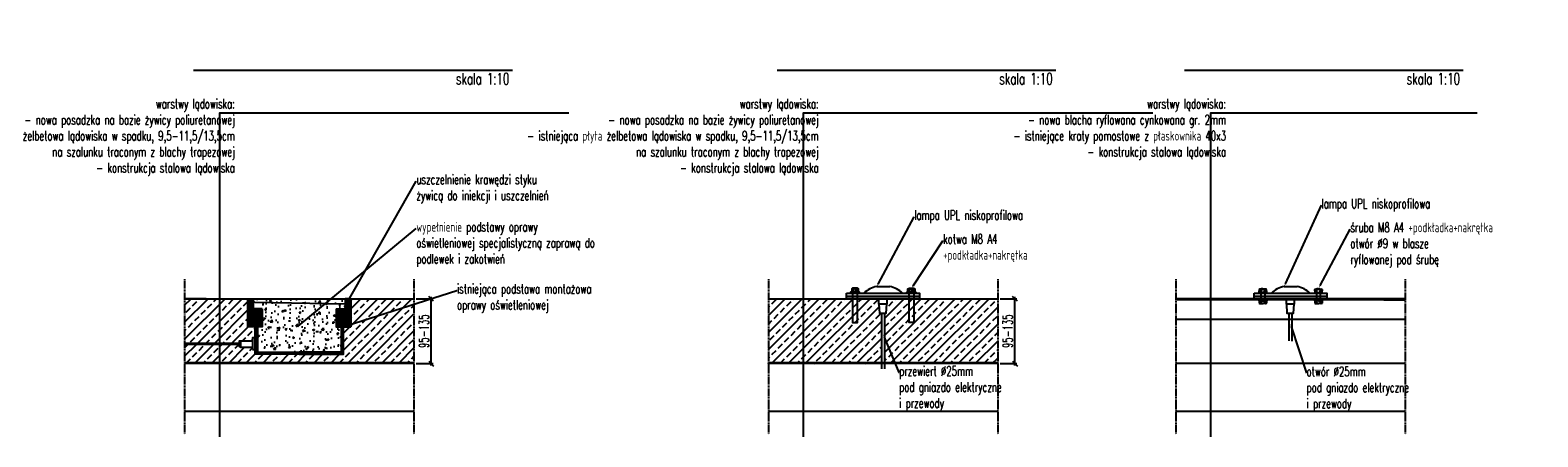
# Model space of a CAD drawing. Header units: millimetres. Extents: x -303 to 588072, y -379 to 357555.
# Tile 55 of 88: x 579715 to 582853, y 340230 to 341077. Entities that reach past the tile are written whole.
import ezdxf
from ezdxf import colors
from ezdxf.entities.mleader import LeaderData, LeaderLine
from ezdxf.math import Vec2, Vec3

# ---------------------------------------------------------------- set-up
doc = ezdxf.new("R2010")
doc.units = ezdxf.units.MM
doc.header["$LTSCALE"] = 0.15
doc.header["$MEASUREMENT"] = 0
doc.header["$PDSIZE"] = -5
doc.linetypes.add('DASHED', pattern=[19.05, 12.7, -6.35])
for name, color, linetype in [('1', 2, 'Continuous'), ('2', 4, 'DASHED'), ('3', 4, 'Continuous'), ('5', 8, 'Continuous'), ('RFD_5', 8, 'Continuous')]:
    doc.layers.add(name, color=color, linetype=linetype)
doc.styles.add('1.10', font='simplex.shx', dxfattribs={"width": 0.65, "height": 20})
doc.styles.get("Standard").update_dxf_attribs({"font": 'simplex.shx', "width": 0.75})
doc.styles.add('txt3', font='simplex.shx', dxfattribs={"width": 0.75, "height": 20})
doc.dimstyles.new('1.10', dxfattribs={"dimscale": 0.1, "dimtxt": 20, "dimasz": 100, "dimexe": 40, "dimexo": 50, "dimgap": 20, "dimtad": 0, "dimdec": 0, "dimrnd": 0.5, "dimdsep": 46, "dimtxsty": '1.10', "dimblk1": 'OBLIQUE', "dimblk2": 'OBLIQUE', "dimsah": 1, "dimcen": 8, "dimdle": 40, "dimclrd": 256, "dimclrt": 4, "dimadec": 1, "dimazin": 2, "dimtm": 1e-09, "dimtfac": 0.75, "dimtdec": 0, "dimtmove": 0, "dimatfit": 3, "dimfxl": 0, "dimtvp": 0.75, "dimtolj": 1, "dimtzin": 0, "dimlwd": -1, "dimarcsym": 0})
pattern_1 = [(45, (581960.6303, 340967.9877), (-2.2097087, 2.2097087), [])]
pattern_2 = [(45, (580178.90677, 340515.6915), (-0.3535534, 0.3535534), [])]

# ---------------------------------------------------------------- blocks, each defined once
blk = doc.blocks.new('_Oblique')
at = {"color": 0, "linetype": 'ByBlock', "lineweight": -2}
blk.add_line((-0.5, -0.5), (0.5, 0.5), dxfattribs=at)
blk = doc.blocks.new('*D1843')
at = {"layer": '5'}
blk.add_line((580549.6, 340378.4), (580549.6, 340521.4), dxfattribs=at)
at = {"layer": '5', "color": 0, "lineweight": -2}
for p, q in [((580518.8, 340517.4), (580553.6, 340517.4)), ((580518.8, 340382.4), (580553.6, 340382.4))]:
    blk.add_line(p, q, dxfattribs=at)
at = {"layer": 'Defpoints', "color": 0, "linetype": 'DASHED', "lineweight": 30}
for p in [(580513.8, 340517.4), (580549.6, 340517.4), (580513.8, 340382.4)]:
    blk.add_point(p, dxfattribs=at)
at = {"layer": '5', "linetype": 'DASHED', "xscale": 10, "yscale": 10, "zscale": 10}
for p, rotation in [((580549.6, 340517.4), 90), ((580549.6, 340382.4), 270)]:
    blk.add_blockref('_Oblique', p, dxfattribs=dict(at, rotation=rotation))
at = {"layer": '5', "color": 4, "linetype": 'DASHED', "lineweight": -2, "insert": (580534.6, 340449.9), "char_height": 20, "attachment_point": 5, "rotation": 90, "style": '1.10'}
blk.add_mtext('\\A1;95-135', dxfattribs=at)
blk = doc.blocks.new('*D1864')
at = {"layer": '5'}
blk.add_line((581764.8, 340378.4), (581764.8, 340521.4), dxfattribs=at)
at = {"layer": '5', "color": 0, "lineweight": -2}
for p, q in [((581733.9, 340517.4), (581768.8, 340517.4)), ((581733.9, 340382.4), (581768.8, 340382.4))]:
    blk.add_line(p, q, dxfattribs=at)
at = {"layer": 'Defpoints', "color": 0, "lineweight": 80}
for p in [(581728.9, 340517.4), (581764.8, 340517.4), (581728.9, 340382.4)]:
    blk.add_point(p, dxfattribs=at)
at = {"layer": '5', "xscale": 10, "yscale": 10, "zscale": 10}
for p, rotation in [((581764.8, 340517.4), 90), ((581764.8, 340382.4), 270)]:
    blk.add_blockref('_Oblique', p, dxfattribs=dict(at, rotation=rotation))
at = {"layer": '5', "color": 4, "lineweight": -2, "insert": (581749.8, 340449.9), "char_height": 20, "attachment_point": 5, "rotation": 90, "style": '1.10'}
blk.add_mtext('\\A1;95-135', dxfattribs=at)
blk = doc.blocks.new('DIN934 M8')
at = {"color": 0, "linetype": 'ByBlock'}
for p, q in [((0.6, 7.5), (0, 6.5)), ((0, 6.5), (0, -6.5)), ((3.4, 7.5), (0.6, 7.5)), ((0.6, 3.8), (3.4, 3.8)), ((3.4, 7.5), (6.2, 7.5)), ((6.2, 3.8), (3.4, 3.8)), ((6.2, 7.5), (6.8, 6.5)), ((6.8, 6.5), (6.8, -6.5)), ((0, -6.5), (0.6, -7.5)), ((0.6, -3.8), (3.4, -3.8)), ((0.6, -7.5), (3.4, -7.5)), ((6.2, -3.8), (3.4, -3.8)), ((6.2, -7.5), (3.4, -7.5)), ((6.8, -6.5), (6.2, -7.5))]:
    blk.add_line(p, q, dxfattribs=at)
for centre, radius, start, end in [((3.2, 5.6), 3.25, 144.7356, 215.2644), ((13, 0), 13, 163.2214, 196.7786), ((3.6, 5.6), 3.25, 324.7356, 35.2644), ((-6.2, 0), 13, 343.2214, 16.7786), ((3.2, -5.6), 3.25, 144.7356, 215.2644), ((3.6, -5.6), 3.25, 324.7356, 35.2644)]:
    blk.add_arc(centre, radius, start, end, dxfattribs=at)
blk = doc.blocks.new('DIN125A M8')
at = {"color": 0, "linetype": 'ByBlock'}
for p, q in [((0, 8), (1.6, 8)), ((0, 8), (0, -8)), ((0, 4.2), (1.6, 4.2)), ((1.6, 8), (1.6, -8)), ((0, -4.2), (1.6, -4.2)), ((0, -8), (1.6, -8))]:
    blk.add_line(p, q, dxfattribs=at)

msp = doc.modelspace()

# ---------------------------------------------------------------- hatches: boundary and pattern name
at = {"layer": '1'}
h = msp.add_hatch(dxfattribs=at)
h.set_pattern_fill('ANSI33', color=104, scale=100)
h.set_pattern_definition([(45, (1025.672, 0), (-17.6776695, 17.6776695), []), (45, (1043.35, 0), (-17.6776695, 17.6776695), [12.5, -6.25])])
h.paths.add_polyline_path([(580109.67, 340384.35), (580109.67, 340422.45), (580150.01, 340422.45), (580150.01, 340418.07), (580153.72, 340418.07), (580153.72, 340415.96), (580177.72, 340415.96), (580177.72, 340411.91), (580183.22, 340411.91), (580183.22, 340402.01), (580275.22, 340402.01), (580367.22, 340402.01), (580367.22, 340459.01), (580382.72, 340459.01), (580382.72, 340491.47), (580413.09, 340517.35), (580513.78, 340517.35), (580513.78, 340384.35)])
h.paths.add_polyline_path([(580109.67, 340517.35), (580167.72, 340517.35), (580167.72, 340459.01), (580183.22, 340459.01), (580183.22, 340435.9), (580177.72, 340435.9), (580177.72, 340429.99), (580153.72, 340429.99), (580153.72, 340428.83), (580150.01, 340428.83), (580150.01, 340424.45), (580109.67, 340424.45)])
h.paths.add_polyline_path([(580036.67, 340424.45), (580109.67, 340424.45), (580109.67, 340517.35), (580036.67, 340517.35), (580036.67, 340424.45)])
h.paths.add_polyline_path([(580036.67, 340384.35), (580036.67, 340422.45), (580109.67, 340422.45), (580109.67, 340384.35)])
h.paths.add_polyline_path([(580382.72, 340491.47), (580413.09, 340517.35), (580382.72, 340517.35)])
h = msp.add_hatch(dxfattribs=at)
h.set_pattern_fill('ANSI31', color=104, scale=25)
h.set_pattern_definition(pattern_1)
h.paths.add_polyline_path([(580167.72, 340459.01), (580167.72, 340517.35), (580174.22, 340517.35), (580174.22, 340496.5), (580198.17, 340496.5), (580198.17, 340459.01), (580188.17, 340459.01), (580188.17, 340406.5), (580275.22, 340406.5), (580275.22, 340402.01), (580183.22, 340402.01), (580183.22, 340459.01)])
h = msp.add_hatch(dxfattribs=at)
h.set_pattern_fill('ANSI31', color=104, scale=25)
h.set_pattern_definition(pattern_1)
h.paths.add_polyline_path([(580275.22, 340402.01), (580367.22, 340402.01), (580367.22, 340459.01), (580382.72, 340459.01), (580382.72, 340517.35), (580376.22, 340517.35), (580376.22, 340496.5), (580352.28, 340496.5), (580352.28, 340459.01), (580362.28, 340459.01), (580362.28, 340406.5), (580275.22, 340406.5)])
h = msp.add_hatch(dxfattribs=at)
h.set_pattern_fill('ANSI33', color=104, scale=100)
h.set_pattern_definition([(45, (246.97, 0), (-17.6776695, 17.6776695), []), (45, (264.648, 0), (-17.6776695, 17.6776695), [12.5, -6.25])])
h.paths.add_polyline_path([(581498.18, 340506.39), (581498.18, 340517.35), (581728.9, 340517.35), (581728.9, 340382.35), (581493.37, 340382.35), (581493.37, 340487.56), (581496.86, 340487.56)])
h.paths.add_polyline_path([(581481.75, 340517.35), (581481.75, 340506.39), (581482.93, 340487.56), (581486.94, 340487.56), (581486.94, 340382.35), (581251.79, 340382.35), (581251.79, 340517.35)])
at = {"layer": '5', "lineweight": -2}
h = msp.add_hatch(dxfattribs=at)
h.set_pattern_fill('AR-CONC', color=256, scale=5)
h.set_pattern_definition([(50, (589180.748, 340411.816), (35.86301, -3.13761), [3.75, -41.25]), (355, (589180.75, 340411.816), (-6.93757, 37.6096), [3, -33]), (100.45144, (589183.737, 340411.555), (28.92544, 34.472), [3.18701, -35.0571]), (46.1842, (589180.75, 340421.816), (53.36207, -8.27596), [5.625, -61.875]), (96.63564, (589185.195, 340421.126), (46.7331, 48.70593), [4.78052, -52.5857]), (351.18416, (589180.75, 340421.816), (46.7331, 48.70593), [4.5, -49.5]), (21, (589185.748, 340419.316), (29.84535, -20.13094), [3.75, -41.25]), (326, (589185.75, 340419.316), (12.16577, 36.2575), [3, -33]), (71.45144, (589188.235, 340417.64), (42.01112, 16.12656), [3.18701, -35.0571]), (37.5, (589180.748, 340411.816), (0.607993, 16.644693), [0, -32.6, 0, -33.5, 0, -33.125]), (7.5, (589180.748, 340411.816), (13.153477, 19.720586), [0, -19.1, 0, -31.85, 0, -12.625]), (327.5, (589169.598, 340411.816), (26.691122, -1.127744), [0, -12.5, 0, -39, 0, -51.75]), (317.5, (589164.598, 340411.816), (29.15931, 5.00525), [0, -16.25, 0, -25.9, 0, -36.75])])
h.paths.add_polyline_path([(580174.22, 340496.5), (580174.22, 340507.56, 0.4142136), (580175.22, 340506.56), (580178.62, 340506.56, 0.4142136), (580179.62, 340507.56), (580179.62, 340516.35, 0.4142136), (580178.62, 340517.35), (580371.82, 340517.35, 0.4142136), (580370.82, 340516.35), (580370.82, 340507.56, 0.4142136), (580371.82, 340506.56), (580375.22, 340506.56, 0.4142136), (580376.22, 340507.56), (580376.22, 340496.5), (580352.28, 340496.5), (580352.28, 340459.01), (580362.28, 340459.01), (580362.28, 340406.5), (580275.22, 340406.5), (580188.17, 340406.5), (580188.17, 340459.01), (580198.17, 340459.01), (580198.17, 340496.5)])
h = msp.add_hatch(dxfattribs=at)
h.set_pattern_fill('ANSI31', color=256, scale=4)
h.set_pattern_definition(pattern_2)
h.paths.add_polyline_path([(580174.22, 340497.5), (580174.22, 340516.35, -0.4142136), (580175.22, 340517.35), (580178.62, 340517.35, -0.4142136), (580179.62, 340516.35), (580179.62, 340497.5, -0.4142136), (580178.62, 340496.5), (580175.22, 340496.5, -0.4142136)])
h = msp.add_hatch(dxfattribs=at)
h.set_pattern_fill('ANSI31', color=256, scale=4, angle=180)
h.set_pattern_definition(pattern_2)
h.paths.add_polyline_path([(580376.22, 340497.5), (580376.22, 340516.35, 0.4142136), (580375.22, 340517.35), (580371.82, 340517.35, 0.4142136), (580370.82, 340516.35), (580370.82, 340497.5, 0.4142136), (580371.82, 340496.5), (580375.22, 340496.5, 0.4142136)])

# ---------------------------------------------------------------- linework, layer by layer
at = {"layer": '1', "color": 104}
for p, q in [((580167.72, 340517.35), (580167.72, 340459.01)), ((580382.72, 340517.35), (580382.72, 340459.01)), ((580513.78, 340384.35), (580036.67, 340384.35)), ((580513.78, 340383.35), (580036.67, 340383.35)), ((580513.78, 340382.35), (580036.67, 340382.35)), ((581728.9, 340384.35), (581251.79, 340384.35)), ((581728.9, 340383.35), (581251.79, 340383.35)), ((581728.9, 340382.35), (581251.79, 340382.35))]:
    msp.add_line(p, q, dxfattribs=at)
for points in [[(580081.19, 340517.35), (580036.67, 340517.35)], [(580036.67, 340517.35), (580174.22, 340517.35), (580174.22, 340517.35)], [(580167.72, 340517.35), (580174.22, 340517.35)], [(580198.17, 340496.5), (580174.22, 340496.5), (580174.22, 340517.35)], [(580198.17, 340496.5), (580198.17, 340459.01), (580188.17, 340459.01), (580188.17, 340406.5), (580275.22, 340406.5)], [(580352.28, 340496.5), (580352.28, 340459.01), (580362.28, 340459.01), (580362.28, 340406.5), (580275.22, 340406.5)], [(580352.28, 340496.5), (580376.22, 340496.5), (580376.22, 340517.35)], [(580382.72, 340517.35), (580376.22, 340517.35)], [(580382.72, 340517.35), (580376.22, 340517.35)], [(580376.22, 340517.35), (580513.78, 340517.35)], [(580469.25, 340517.35), (580513.78, 340517.35)], [(581251.79, 340517.35), (581728.9, 340517.35)], [(581591.34, 340517.35), (581728.9, 340517.35)], [(581684.37, 340517.35), (581728.9, 340517.35)], [(582532.25, 340515.35), (582576.77, 340515.35)], [(580275.22, 340402.01), (580183.22, 340402.01), (580183.22, 340459.01), (580167.72, 340459.01)], [(580275.22, 340402.01), (580367.22, 340402.01), (580367.22, 340459.01), (580382.72, 340459.01)], [(580150.01, 340424.45), (580036.67, 340424.45)], [(580150.01, 340422.45), (580036.67, 340422.45)], [(581728.9, 340384.35), (581728.9, 340382.35), (581251.79, 340382.35), (581251.79, 340384.35)]]:
    msp.add_lwpolyline(points, dxfattribs=at)
for points in [[(580153.72, 340428.83), (580150.01, 340428.83), (580150.01, 340418.07), (580153.72, 340418.07)], [(580177.72, 340415.96), (580153.72, 340415.96), (580153.72, 340429.99), (580177.72, 340429.99)], [(580177.72, 340411.91), (580183.22, 340411.91), (580183.22, 340435.9), (580177.72, 340435.9)]]:
    msp.add_lwpolyline(points, close=True, dxfattribs=at)
at = {"layer": '1', "color": 104, "linetype": 'DASHED', "const_width": 2}
for points in [[(580036.67, 340383.35), (580513.78, 340383.35)], [(581251.79, 340383.35), (581728.9, 340383.35)]]:
    msp.add_lwpolyline(points, dxfattribs=at)
at = {"layer": '2', "lineweight": -2}
for points in [[(580036.67, 340558.55), (580036.67, 340235.38)], [(580513.78, 340558.55), (580513.78, 340235.38)], [(581251.79, 340558.55), (581251.79, 340235.38)], [(581728.9, 340558.55), (581728.9, 340235.38)], [(582099.66, 340558.55), (582099.66, 340235.38)], [(582576.77, 340558.55), (582576.77, 340235.38)]]:
    msp.add_lwpolyline(points, dxfattribs=at)
at = {"layer": '3'}
for points in [[(580109.67, 340229.73), (580109.67, 340904.99), (580836.3, 340904.99)], [(581324.78, 340229.73), (581324.78, 340904.99), (582051.42, 340904.99)], [(582172.66, 340229.73), (582172.66, 340904.99), (582727.07, 340904.99)]]:
    msp.add_lwpolyline(points, dxfattribs=at)
at = {"layer": '5', "lineweight": -2}
for p, q in [((582277.74, 340538.22), (582276.65, 340537.55)), ((582276.65, 340537.55), (582276.65, 340513.48)), ((582280.65, 340538.22), (582277.74, 340538.22)), ((582280.65, 340538.22), (582283.57, 340538.22)), ((582283.57, 340538.22), (582284.65, 340537.55)), ((582284.65, 340537.55), (582284.65, 340513.48)), ((582393.39, 340538.22), (582392.31, 340537.55)), ((582392.31, 340537.55), (582392.31, 340513.48)), ((582396.31, 340538.22), (582393.39, 340538.22)), ((582396.31, 340538.22), (582399.23, 340538.22)), ((582399.23, 340538.22), (582400.31, 340537.55)), ((582400.31, 340537.55), (582400.31, 340513.48)), ((582280.65, 340513.48), (582273.15, 340513.48)), ((582273.15, 340513.48), (582273.15, 340508.56)), ((582273.15, 340508.56), (582274.15, 340507.98)), ((582274.15, 340507.98), (582280.65, 340507.98)), ((582276.65, 340513.48), (582277.74, 340515.35)), ((582280.65, 340515.35), (582276.65, 340515.35)), ((582276.9, 340513.48), (582276.9, 340508.53)), ((582280.65, 340515.35), (582284.65, 340515.35)), ((582280.65, 340513.48), (582288.16, 340513.48)), ((582287.15, 340507.98), (582280.65, 340507.98)), ((582284.65, 340513.48), (582283.57, 340515.35)), ((582284.41, 340513.48), (582284.41, 340508.53)), ((582288.16, 340508.56), (582287.15, 340507.98)), ((582288.16, 340513.48), (582288.16, 340508.56)), ((582396.31, 340513.48), (582388.8, 340513.48)), ((582388.8, 340513.48), (582388.8, 340508.56)), ((582388.8, 340508.56), (582389.81, 340507.98)), ((582389.81, 340507.98), (582396.31, 340507.98)), ((582392.31, 340513.48), (582393.39, 340515.35)), ((582396.31, 340515.35), (582392.31, 340515.35)), ((582392.56, 340513.48), (582392.56, 340508.53)), ((582396.31, 340515.35), (582400.31, 340515.35)), ((582396.31, 340513.48), (582403.81, 340513.48)), ((582402.81, 340507.98), (582396.31, 340507.98)), ((582400.31, 340513.48), (582399.23, 340515.35)), ((582400.06, 340513.48), (582400.06, 340508.53)), ((582403.81, 340508.56), (582402.81, 340507.98)), ((582403.81, 340513.48), (582403.81, 340508.56))]:
    msp.add_line(p, q, dxfattribs=at)
at = {"layer": '5'}
for p, q in [((582099.66, 340383.35), (582576.77, 340383.35)), ((580036.67, 340283.35), (580513.78, 340283.35)), ((581251.79, 340283.35), (581728.9, 340283.35)), ((582099.66, 340283.35), (582576.77, 340283.35))]:
    msp.add_line(p, q, dxfattribs=at)
for points in [[(580719.04, 340993.08), (580054.95, 340993.08)], [(581849.86, 340993.08), (581270.07, 340993.08)], [(582697.73, 340993.08), (582117.95, 340993.08)], [(582576.77, 340517.35), (582099.66, 340517.35)], [(582576.77, 340515.35), (582099.66, 340515.35)], [(582099.66, 340475.35), (582576.77, 340475.35)]]:
    msp.add_lwpolyline(points, dxfattribs=at)
at = {"layer": '5', "lineweight": -2}
for points in [[(581422.44, 340529.15), (581441.49, 340529.15), (581441.49, 340531.38), (581422.44, 340531.38)], [(581425.06, 340531.38), (581439.06, 340531.38), (581439.06, 340537.99), (581425.06, 340537.99)], [(581558.77, 340529.15), (581539.73, 340529.15), (581539.73, 340531.38), (581558.77, 340531.38)], [(581556.15, 340531.38), (581542.15, 340531.38), (581542.15, 340537.99), (581556.15, 340537.99)]]:
    msp.add_lwpolyline(points, close=True, dxfattribs=at)
for points in [[(581436.95, 340537.99), (581436.95, 340539.46), (581426.95, 340539.46), (581426.95, 340537.99)], [(581426.95, 340529.15), (581426.95, 340468.21), (581436.95, 340468.21), (581436.95, 340529.15)], [(581427.54, 340537.94), (581427.54, 340531.38)], [(581432.06, 340537.99), (581432.06, 340531.38)], [(581436.58, 340537.94), (581436.58, 340531.38)], [(581544.26, 340537.99), (581544.26, 340539.46), (581554.26, 340539.46), (581554.26, 340537.99)], [(581554.26, 340529.15), (581554.26, 340468.21), (581544.26, 340468.21), (581544.26, 340529.15)], [(581544.64, 340537.94), (581544.64, 340531.38)], [(581549.15, 340537.99), (581549.15, 340531.38)], [(581553.67, 340537.94), (581553.67, 340531.38)], [(580178.62, 340517.35), (580371.82, 340517.35)]]:
    msp.add_lwpolyline(points, dxfattribs=at)
for points in [[(580175.22, 340517.35), (580178.62, 340517.35, -0.4142136), (580179.62, 340516.35), (580179.62, 340497.5, -0.4142136), (580178.62, 340496.5), (580175.22, 340496.5, -0.4142136), (580174.22, 340497.5), (580174.22, 340516.35, -0.4142136)], [(580375.22, 340517.35), (580371.82, 340517.35, 0.4142136), (580370.82, 340516.35), (580370.82, 340497.5, 0.4142136), (580371.82, 340496.5), (580375.22, 340496.5, 0.4142136), (580376.22, 340497.5), (580376.22, 340516.35, 0.4142136)]]:
    msp.add_lwpolyline(points, format="xyb", close=True, dxfattribs=at)
for centre, radius, start, end in [((582275.04, 340511.36), 3.39, 235.96046, 303.21183), ((582280.65, 340520.98), 13, 253.22135, 270), ((582280.65, 340520.98), 13, 270, 286.77865), ((582286.26, 340511.36), 3.39, 236.78817, 304.03954), ((582390.7, 340511.36), 3.39, 235.96046, 303.21183), ((582396.31, 340520.98), 13, 253.22135, 270), ((582396.31, 340520.98), 13, 270, 286.77865), ((582401.92, 340511.36), 3.39, 236.78817, 304.03954)]:
    msp.add_arc(centre, radius, start, end, dxfattribs=at)
at = {"layer": 'RFD_5'}
for p, q in [((581414.51, 340523.25), (581566.18, 340523.25)), ((581477.18, 340542.81), (581504.03, 340542.81)), ((582262.38, 340523.25), (582414.05, 340523.25)), ((582325.06, 340542.81), (582351.9, 340542.81)), ((581486.94, 340487.56), (581486.94, 340371.85)), ((581493.37, 340487.56), (581493.37, 340371.28)), ((582334.81, 340487.56), (582334.81, 340429.99)), ((582341.24, 340487.56), (582341.24, 340429.42))]:
    msp.add_line(p, q, dxfattribs=at)
for points in [[(581414.51, 340529.15), (581566.18, 340529.15), (581566.18, 340517.35), (581414.51, 340517.35)], [(582262.38, 340529.15), (582414.05, 340529.15), (582414.05, 340517.35), (582262.38, 340517.35)], [(581481.75, 340517.35), (581498.18, 340517.35), (581498.18, 340506.39), (581481.75, 340506.39)], [(582329.63, 340517.35), (582346.06, 340517.35), (582346.06, 340506.39), (582329.63, 340506.39)]]:
    msp.add_lwpolyline(points, close=True, dxfattribs=at)
for points in [[(581481.75, 340506.39), (581482.93, 340487.56), (581496.86, 340487.56), (581498.18, 340506.39)], [(582329.63, 340506.39), (582330.8, 340487.56), (582344.73, 340487.56), (582346.06, 340506.39)]]:
    msp.add_lwpolyline(points, dxfattribs=at)
for centre, start, end in [((581482.89, 340498.92), 97.40381, 136.9131), ((581498.33, 340498.92), 43.0869, 82.59619), ((582330.76, 340498.92), 97.40381, 136.9131), ((582346.2, 340498.92), 43.0869, 82.59619)]:
    msp.add_arc(centre, 44.26, start, end, dxfattribs=at)

# ---------------------------------------------------------------- block references
at = {"layer": '5', "lineweight": -2, "xscale": -1}
for name, p, rotation in [('DIN125A M8', (582280.65, 340529.15), 270), ('DIN934 M8', (582280.65, 340530.75), 270), ('DIN125A M8', (582280.65, 340515.08), 90)]:
    msp.add_blockref(name, p, dxfattribs=dict(at, rotation=rotation))
at = {"layer": '5', "lineweight": -2}
for name, p, rotation in [('DIN125A M8', (582396.31, 340529.15), 89.99999999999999), ('DIN934 M8', (582396.31, 340530.75), 89.99999999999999), ('DIN125A M8', (582396.31, 340515.08), 270)]:
    msp.add_blockref(name, p, dxfattribs=dict(at, rotation=rotation))

# ---------------------------------------------------------------- texts
at = {"layer": '3', "linetype": 'Continuous', "style": 'txt3', "width": 0.65}
for p in [(580601.39, 340963.92), (581732.21, 340963.92), (582580.09, 340963.92)]:
    msp.add_text('skala 1:10', height=24, dxfattribs=at).set_placement(p)
at = {"layer": '3', "color": 4, "char_height": 20, "attachment_point": 3, "style": '1.10'}
for s, insert in [('{\\Fsimplex.shx;\\W9.64035;      }{\\A1;warstwy lądowiska:}\\P{\\Fsimplex.shx;\\W9.64035;      }{\\A1;- nowa posadzka na bazie żywicy poliuretanowej }\\P{\\Fsimplex.shx;\\W9.64035;      }{\\A1;-}{\\A1;\\Fsimplex.shx; istniejąca płyta żelbetowa lądowiska w spadku, 9,5-11,5/13,5cm}\\P{\\Fsimplex.shx;\\W9.64035;      }{\\A1;\\Fsimplex.shx;  na szalunku traconym z blachy trapezowej }\\P{\\Fsimplex.shx;\\W9.64035;      }{\\A1;- konstrukcja stalowa lądowiska}', (580141.09, 340933.83)), ('{\\Fsimplex.shx;\\W9.64035;      }{\\A1;warstwy lądowiska:}\\P{\\Fsimplex.shx;\\W9.64035;      }{\\A1;- nowa posadzka na bazie żywicy poliuretanowej }\\P{\\Fsimplex.shx;\\W9.64035;      }{\\A1;-}{\\A1;\\Fsimplex.shx; istniejąca płyta żelbetowa lądowiska w spadku, 9,5-11,5/13,5cm}\\P{\\Fsimplex.shx;\\W9.64035;      }{\\A1;\\Fsimplex.shx;  na szalunku traconym z blachy trapezowej }\\P{\\Fsimplex.shx;\\W9.64035;      }{\\A1;- konstrukcja stalowa lądowiska}', (581356.21, 340933.83)), ('{\\Fsimplex.shx;\\W8.64211;     }{\\A1;warstwy lądowiska:}\\P{\\Fsimplex.shx;\\W8.64211;     }{\\A1;- nowa blacha ryflowana cynkowana gr. 2mm}\\P{\\Fsimplex.shx;\\W8.64211;     }{\\A1;- istniejące kraty pomostowe z płaskownika 40x3}\\P{\\Fsimplex.shx;\\W8.64211;     }{\\A1;- konstrukcja stalowa lądowiska}\\P{\\Fsimplex.shx;\\W8.64211;     }{\\A1;       }', (582204.08, 340933.83))]:
    msp.add_mtext(s, dxfattribs=dict(at, insert=insert))

# ---------------------------------------------------------------- dimensions: what is measured, and where the dimension line sits
at = {"layer": '5', "lineweight": -2}
for base, p1, p2, picture, middle in [((580549.63, 340517.35), (580513.78, 340382.35), (580513.78, 340517.35), '*D1843', (580534.63, 340449.85)), ((581764.75, 340517.35), (581728.9, 340382.35), (581728.9, 340517.35), '*D1864', (581749.75, 340449.85))]:
    dim = msp.add_linear_dim(base=base, p1=p1, p2=p2, angle=90, text='95-135', dimstyle='1.10', override={"dimtxsty": '1.10', "dimtmove": 1}, dxfattribs=at)
    dim.commit()
    dim.dimension.update_dxf_attribs({"geometry": picture, "text_midpoint": middle})

# ---------------------------------------------------------------- leaders
at = {"layer": '5'}
ml = msp.add_multileader_mtext('Standard', dxfattribs=at)
ml.set_content('{\\Fsimplex.shx|c238;\\W0.65;\\C4;uszczelnienie krawędzi styku żywicą do iniekcji i uszczelnień}', color=256)
ml.set_leader_properties()
ml.build(insert=Vec2(0, 0))
ml.multileader.update_dxf_attribs({"text_right_attachment_type": 6, "dogleg_length": 0.36, "arrow_head_size": 6.2})
ctx = ml.context
ctx.base_point, ctx.char_height, ctx.arrow_head_size, ctx.landing_gap_size, ctx.plane_origin = Vec3(580518.85, 340762.74), 20, 6.2, 0.0558, Vec3(579810.54, 340464.29)
ctx.right_attachment = 6
notes = []
notes.append((ctx, [(0, (1, 1, 0), (580518.49, 340762.74), (1, 0), 0.36, [(0, [(580176.34, 340510.55), (580373.52, 340506.93)], 0, [])])]))
ctx.mtext.insert, ctx.mtext.width, ctx.mtext.flow_direction = Vec3(580518.9, 340776.31), 329.1766, 5
ml = msp.add_multileader_mtext('Standard', dxfattribs=at)
ml.set_content('{\\W0.65;\\C4;lampa UPL niskoprofilowa}', color=256)
ml.set_leader_properties()
ml.build(insert=Vec2(0, 0))
ml.multileader.update_dxf_attribs({"text_right_attachment_type": 6, "dogleg_length": 0.36, "arrow_head_size": 6.2})
ctx = ml.context
ctx.base_point, ctx.char_height, ctx.arrow_head_size, ctx.landing_gap_size, ctx.plane_origin = Vec3(582402.8, 340712.55), 20, 6.2, 0.0558, Vec3(581784.6, 340398.14)
ctx.right_attachment = 6
notes.append((ctx, [(0, (1, 1, 0), (582402.71, 340712.55), (1, 0), 0.0893, [(1, [(582325.06, 340542.81)], 0, [])])]))
ctx.mtext.insert, ctx.mtext.width, ctx.mtext.flow_direction = Vec3(582402.85, 340725.89), 329.1766, 5
ml = msp.add_multileader_mtext('Standard', dxfattribs=at)
ml.set_content('\\W0.65;\\C4;wypełnienie podstawy oprawy oświetleniowej specjalistyczną zaprawą do podlewek i zakotwień', color=256)
ml.set_leader_properties()
ml.build(insert=Vec2(0, 0))
ml.multileader.update_dxf_attribs({"text_right_attachment_type": 6, "dogleg_length": 0.36, "arrow_head_size": 6.2})
ctx = ml.context
ctx.base_point, ctx.char_height, ctx.arrow_head_size, ctx.landing_gap_size, ctx.plane_origin = Vec3(580518.85, 340664), 20, 6.2, 0.0558, Vec3(579810.54, 340361.74)
ctx.right_attachment = 6
notes.append((ctx, [(0, (1, 1, 0), (580518.49, 340664), (1, 0), 0.36, [(1, [(580267.95, 340456.35)], 0, [])])]))
ctx.mtext.insert, ctx.mtext.width, ctx.mtext.flow_direction = Vec3(580518.9, 340677.34), 410.5613, 5
ml = msp.add_multileader_mtext('Standard', dxfattribs=at)
ml.set_content('\\W0.65;\\C4;lampa UPL niskoprofilowa', color=256)
ml.set_leader_properties()
ml.build(insert=Vec2(0, 0))
ml.multileader.update_dxf_attribs({"text_right_attachment_type": 6, "dogleg_length": 0.36, "arrow_head_size": 6.2})
ctx = ml.context
ctx.base_point, ctx.char_height, ctx.arrow_head_size, ctx.landing_gap_size, ctx.plane_origin = Vec3(581555.19, 340688.48), 20, 6.2, 0.0558, Vec3(580936.72, 340398.14)
ctx.right_attachment = 6
notes.append((ctx, [(0, (1, 1, 0), (581554.83, 340688.48), (1, 0), 0.36, [(1, [(581477.18, 340542.81)], 0, [])])]))
ctx.mtext.insert, ctx.mtext.width, ctx.mtext.flow_direction = Vec3(581555.25, 340701.81), 329.1766, 5
ml = msp.add_multileader_mtext('Standard', dxfattribs=at)
ml.set_content('{\\Fsimplex.shx|c1;\\W0.65;\\C4;śruba M8 A4 +podkładka+nakrętka\\Potwór %%C9 w blasze \\Pryflowanej pod śrubę}', color=256)
ml.set_leader_properties()
ml.build(insert=Vec2(0, 0))
ml.multileader.update_dxf_attribs({"text_right_attachment_type": 6, "dogleg_length": 0.36, "arrow_head_size": 6.2})
ctx = ml.context
ctx.base_point, ctx.char_height, ctx.arrow_head_size, ctx.landing_gap_size, ctx.plane_origin = Vec3(582462.75, 340662.65), 20, 6.2, 0.0558, Vec3(581844.55, 340348.23)
ctx.right_attachment = 6
notes.append((ctx, [(0, (1, 1, 0), (582462.67, 340662.65), (1, 0), 0.0893, [(1, [(582397.14, 340539.46)], 0, [])])]))
ctx.mtext.insert, ctx.mtext.width, ctx.mtext.flow_direction = Vec3(582462.81, 340676.22), 390.2151, 5
ml = msp.add_multileader_mtext('Standard', dxfattribs=at)
ml.set_content('{\\Fsimplex.shx|c1;\\W0.65;\\C4;kotwa M8 A4 \\P+podkładka+nakrętka}', color=256)
ml.set_leader_properties()
ml.build(insert=Vec2(0, 0))
ml.multileader.update_dxf_attribs({"text_right_attachment_type": 6, "dogleg_length": 0.36, "arrow_head_size": 6.2})
ctx = ml.context
ctx.base_point, ctx.char_height, ctx.arrow_head_size, ctx.landing_gap_size, ctx.plane_origin = Vec3(581615.15, 340638.57), 20, 6.2, 0.0558, Vec3(580996.68, 340348.23)
ctx.right_attachment = 6
notes.append((ctx, [(0, (1, 1, 0), (581614.79, 340638.57), (1, 0), 0.36, [(1, [(581549.26, 340539.46)], 0, [])])]))
ctx.mtext.insert, ctx.mtext.width, ctx.mtext.flow_direction = Vec3(581615.21, 340652.14), 329.1766, 5
ml = msp.add_multileader_mtext('Standard', dxfattribs=at)
ml.set_content('{\\Fsimplex.shx|c0;\\W0.65;\\C4;istniejąca podstawa montażowa oprawy oświetleniowej}', color=256)
ml.set_leader_properties()
ml.build(insert=Vec2(0, 0))
ml.multileader.update_dxf_attribs({"text_right_attachment_type": 6, "dogleg_length": 0.36, "arrow_head_size": 6.2})
ctx = ml.context
ctx.base_point, ctx.char_height, ctx.arrow_head_size, ctx.landing_gap_size, ctx.plane_origin = Vec3(580603.57, 340534.85), 20, 6.2, 0.0558, Vec3(579895.26, 340232.59)
ctx.right_attachment = 6
notes.append((ctx, [(0, (1, 1, 0), (580603.21, 340534.85), (1, 0), 0.36, [(1, [(580367.22, 340459.01)], 0, [])])]))
ctx.mtext.insert, ctx.mtext.width, ctx.mtext.flow_direction = Vec3(580603.62, 340548.18), 329.1766, 5
ml = msp.add_multileader_mtext('Standard', dxfattribs=at)
ml.set_content('{\\Fsimplex.shx|c1;\\W0.65;\\C4;otwór %%C25mm\\Ppod gniazdo elektryczne\\Pi przewody}', color=256)
ml.set_leader_properties()
ml.build(insert=Vec2(0, 0))
ml.multileader.update_dxf_attribs({"text_right_attachment_type": 6, "dogleg_length": 0.36, "arrow_head_size": 6.2})
ctx = ml.context
ctx.base_point, ctx.char_height, ctx.arrow_head_size, ctx.landing_gap_size, ctx.plane_origin = Vec3(582371.63, 340362.61), 20, 6.2, 0.0558, Vec3(581753.16, 340072.28)
ctx.right_attachment = 6
notes.append((ctx, [(0, (1, 1, 0), (582371.27, 340362.61), (1, 0), 0.36, [(1, [(582337.98, 340465.42)], 0, [])])]))
ctx.mtext.insert, ctx.mtext.width, ctx.mtext.flow_direction = Vec3(582371.69, 340375.95), 390.2151, 5
ml = msp.add_multileader_mtext('Standard', dxfattribs=at)
ml.set_content('{\\Fsimplex.shx|c1;\\W0.65;\\C4;przewiert %%C25mm\\Ppod gniazdo elektryczne\\Pi przewody}', color=256)
ml.set_leader_properties()
ml.build(insert=Vec2(0, 0))
ml.multileader.update_dxf_attribs({"text_right_attachment_type": 6, "dogleg_length": 0.36, "arrow_head_size": 6.2})
ctx = ml.context
ctx.base_point, ctx.char_height, ctx.arrow_head_size, ctx.landing_gap_size, ctx.plane_origin = Vec3(581523.76, 340363.65), 20, 6.2, 0.0558, Vec3(580905.29, 340073.31)
ctx.right_attachment = 6
notes.append((ctx, [(0, (1, 1, 0), (581523.4, 340363.65), (1, 0), 0.36, [(1, [(581490.24, 340443.39)], 0, [])])]))
ctx.mtext.insert, ctx.mtext.width, ctx.mtext.flow_direction = Vec3(581523.82, 340376.98), 329.1766, 5
for ctx, leaders in notes:
    for number, flags, end, landing, length, lines in leaders:
        leader = LeaderData()
        leader.index, (leader.has_last_leader_line, leader.has_dogleg_vector, leader.attachment_direction) = number, flags
        leader.last_leader_point, leader.dogleg_vector, leader.dogleg_length = Vec3(end), Vec3(landing), length
        for number, points, colour, breaks in lines:
            line = LeaderLine()
            line.index, line.vertices, line.color, line.breaks = number, Vec3.list(points), colors.encode_raw_color(colour), breaks
            leader.lines.append(line)
        ctx.leaders.append(leader)

doc.saveas('drawing.dxf')
